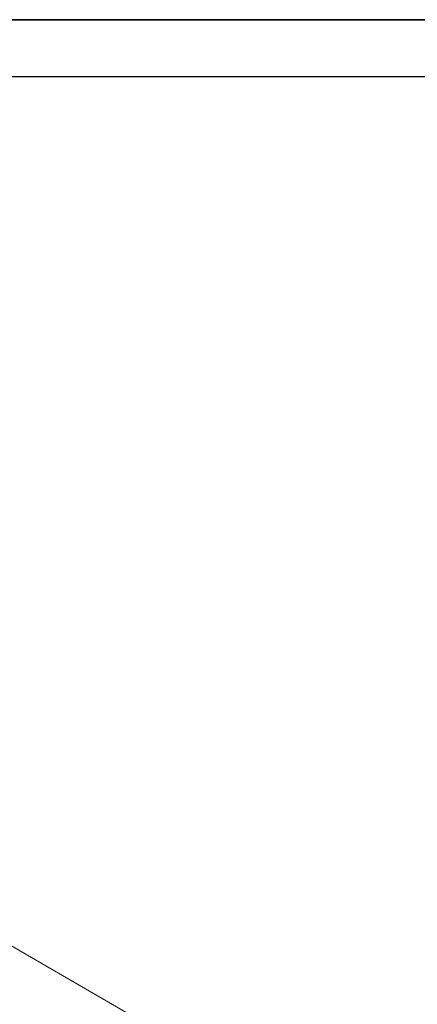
# Model space of a CAD drawing. Header units: millimetres. Extents: x 13381 to 13676, y 211 to 627.
# Tile 15 of 50: x 13546 to 13583, y 328 to 419. Entities that reach past the tile are written whole.
import ezdxf

# ---------------------------------------------------------------- set-up
doc = ezdxf.new("R2010")
doc.units = ezdxf.units.MM
doc.header["$LTSCALE"] = 0.3
doc.layers.add('外框', color=7, linetype='Continuous', lineweight=30)

# ---------------------------------------------------------------- blocks, each defined once
blk = doc.blocks.new('Y')
at = {"lineweight": 30}
blk.add_line((-4154.435, 2003.969), (-3857.435, 2003.969), dxfattribs=at)
blk.add_line((-4154.435, 2003.969), (-3857.435, 2003.969), dxfattribs=at)
for points in [[(-3857.435, 2213.991), (-4154.435, 2213.991), (-4154.435, 2003.969)], [(-4136.757, 2009.273), (-4136.757, 2208.687), (-3862.739, 2208.687)]]:
    blk.add_lwpolyline(points, dxfattribs=at)
blk = doc.blocks.new('W')
blk.add_blockref('Y', (0, 0))

msp = doc.modelspace()

# ---------------------------------------------------------------- linework, layer by layer
at = {"color": 7, "linetype": 'Continuous', "lineweight": 15}
msp.add_line((13533.632, 340.443), (13560.502, 324.931), dxfattribs=at)

# ---------------------------------------------------------------- block references
at = {"layer": '外框', "lineweight": 25, "xscale": 0.991439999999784, "yscale": 0.9914400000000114, "zscale": 0.9914399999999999}
for p in [(17500.172, -1567.638), (17500.172, -1775.861)]:
    msp.add_blockref('W', p, dxfattribs=at)

doc.saveas('drawing.dxf')
